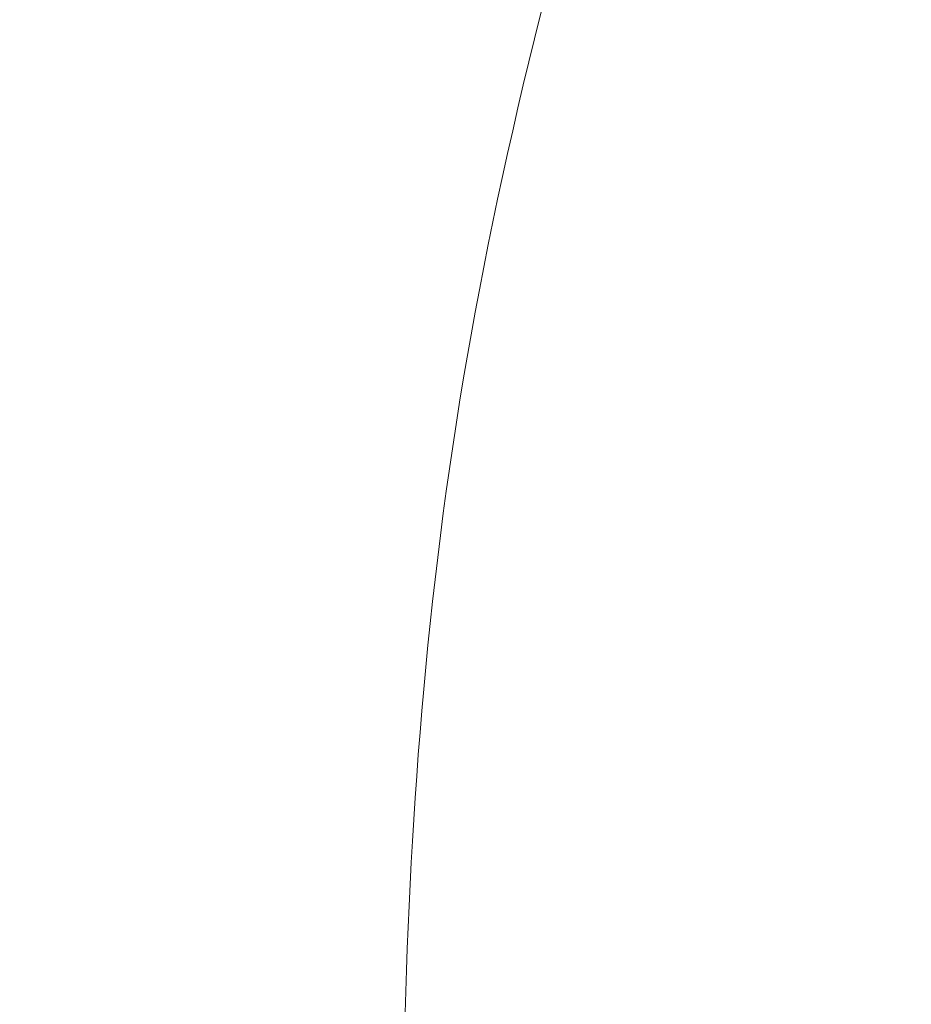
# Model space of a CAD drawing. Header units: millimetres. Extents: x 8 to 587, y 12 to 540.
# Tile 59 of 256: x 525.719 to 526.093, y 121.48 to 121.892. Entities that reach past the tile are written whole.
import ezdxf

# ---------------------------------------------------------------- set-up
doc = ezdxf.new("R2010")
doc.units = ezdxf.units.MM

msp = doc.modelspace()

# ---------------------------------------------------------------- linework, layer by layer
at = {"color": 252, "linetype": 'Continuous', "lineweight": 0}
for points, knots in [([(525.88492, 121.1757), (525.88491, 121.17571), (525.79755, 121.22614), (525.6242, 121.33014), (525.35901, 121.50144), (525.08933, 121.68931), (524.81557, 121.89532), (524.54728, 122.11307), (524.28354, 122.34367), (524.02514, 122.58701), (523.77992, 122.83574), (523.54853, 123.08767), (523.33994, 123.33071), (523.14612, 123.5714), (522.96607, 123.80874), (522.79074, 124.05427), (522.61984, 124.30871), (522.45376, 124.57185), (522.29242, 124.84421), (522.16245, 125.07821), (522.06115, 125.26979), (521.96872, 125.45046), (521.8614, 125.66998), (521.75706, 125.89615), (521.67129, 126.09105), (521.60254, 126.25299), (521.53547, 126.41677), (521.4736, 126.57349), (521.41669, 126.72258), (521.36441, 126.86388), (521.3134, 127.00614), (521.26108, 127.15674), (521.20775, 127.3156), (521.15358, 127.48306), (521.10114, 127.65139), (521.0504, 127.82063), (521.00155, 127.99004), (520.95451, 128.15981), (520.90941, 128.32934), (520.869, 128.48774), (520.83301, 128.63447), (520.80097, 128.76989), (520.7704, 128.9041), (520.7413, 129.03704), (520.7138, 129.16801), (520.68786, 129.29713), (520.6636, 129.42387), (520.64291, 129.53778), (520.6254, 129.63912), (520.61068, 129.72857), (520.59696, 129.81612), (520.58876, 129.87255), (520.58465, 129.90078)], [0, 0, 0, 0, 0.000005, 0.031624, 0.063268, 0.098462, 0.133691, 0.169135, 0.204616, 0.240618, 0.276662, 0.309538, 0.342451, 0.37111, 0.399797, 0.428631, 0.457499, 0.486617, 0.515776, 0.545115, 0.559812, 0.574509, 0.599782, 0.625098, 0.640401, 0.655704, 0.671056, 0.686408, 0.699311, 0.712213, 0.725155, 0.738096, 0.753061, 0.768046, 0.783146, 0.798247, 0.813443, 0.828639, 0.843979, 0.85935, 0.871866, 0.884401, 0.897049, 0.909697, 0.922433, 0.935169, 0.948033, 0.960923, 0.970664, 0.980416, 0.990202, 1, 1, 1, 1]), ([(533.12093, 122.6639), (533.12816, 122.61598), (533.14262, 122.52008), (533.15073, 122.37804), (533.14896, 122.23703), (533.13606, 122.09767), (533.11245, 121.96046), (533.07867, 121.82762), (533.03524, 121.69948), (532.98293, 121.57626), (532.92157, 121.45677), (532.85146, 121.34136), (532.77302, 121.23028), (532.68482, 121.12138), (532.58664, 121.0153), (532.47846, 120.91257), (532.36344, 120.81596), (532.2415, 120.72501), (532.11305, 120.63985), (531.97847, 120.56054), (531.83906, 120.48747), (531.67446, 120.41089), (531.48243, 120.33401), (531.2616, 120.26063), (531.0337, 120.19886), (530.80015, 120.14865), (530.56093, 120.1096), (530.31773, 120.08166), (530.07087, 120.06453), (529.81402, 120.05777), (529.54235, 120.06231), (529.25675, 120.07968), (528.9601, 120.11066), (528.65834, 120.15527), (528.35082, 120.21411), (528.04378, 120.28605), (527.74123, 120.36987), (527.44483, 120.46438), (527.15912, 120.56725), (526.88665, 120.67641), (526.62716, 120.79045), (526.37641, 120.91025), (526.12871, 121.03827), (525.96583, 121.12898), (525.88494, 121.17569), (525.88492, 121.1757)], [0, 0, 0, 0, 0.016496, 0.033007, 0.049504, 0.06631, 0.083131, 0.099939, 0.116397, 0.132868, 0.149328, 0.166019, 0.182719, 0.199412, 0.217442, 0.23549, 0.253541, 0.271575, 0.289918, 0.308274, 0.326633, 0.344979, 0.371328, 0.397842, 0.424356, 0.45118, 0.478004, 0.505114, 0.532224, 0.559459, 0.589262, 0.620781, 0.652301, 0.685654, 0.719008, 0.752792, 0.786576, 0.81921, 0.851843, 0.883035, 0.912236, 0.941476, 0.970716, 0.999995, 1, 1, 1, 1])]:
    msp.add_open_spline(points, degree=3, knots=knots, dxfattribs=at)
msp.add_open_spline([(525.88492, 121.1757), (525.87856, 121.36305), (525.86583, 121.73777), (526.0173, 122.16521), (526.09304, 122.37893)], degree=3, dxfattribs=at)

doc.saveas('drawing.dxf')
